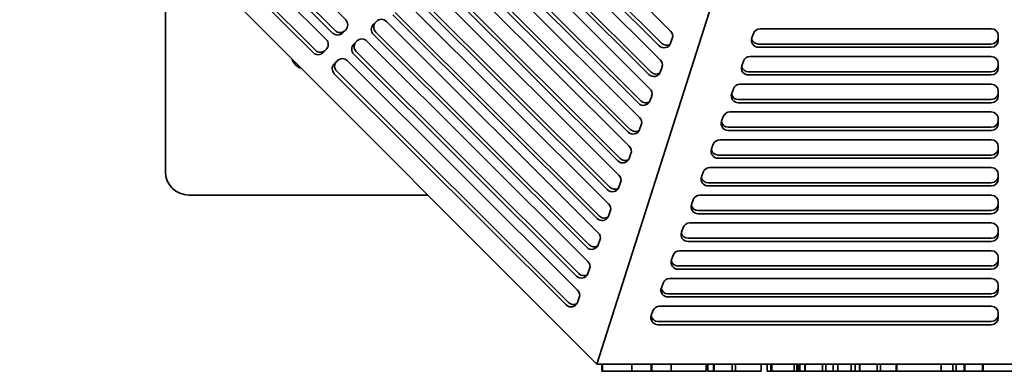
# Model space of a CAD drawing. Header units: millimetres. Extents: x 418 to 1262, y 170 to 1018.
# Tile 1 of 12: x 418 to 840, y 170 to 321. Entities that reach past the tile are written whole.
import ezdxf

# ---------------------------------------------------------------- set-up
doc = ezdxf.new("R2010")
doc.units = ezdxf.units.MM
doc.header["$LTSCALE"] = 4
doc.layers.add('Krawędzie widoczne(ISO)', color=7, linetype='Continuous', lineweight=35, true_color=0x262659)

msp = doc.modelspace()

# ---------------------------------------------------------------- linework, layer by layer
at = {"layer": 'Krawędzie widoczne(ISO)'}
for p, q in [((769.88, 501.5), (664.99, 173)), ((664.99, 173), (417.5, 420.5)), ((462.47, 414.92), (557.29, 320.49)), ((450.15, 410.43), (548.91, 312.08)), ((551.7, 314.89), (456.23, 409.97)), ((552.75, 315.93), (457.28, 411.01)), ((543.33, 306.48), (443.91, 405.48)), ((544.38, 307.52), (444.96, 406.53)), ((633.34, 378.71), (696.62, 315.68)), ((691.71, 309.45), (627.78, 373.12)), ((692.76, 310.5), (628.82, 374.17)), ((624.98, 370.33), (692.2, 303.38)), ((687.28, 297.12), (619.39, 364.72)), ((688.32, 298.16), (620.44, 365.77)), ((616.6, 361.92), (687.77, 291.04)), ((480, 358), (480, 255.5)), ((682.85, 284.78), (611.02, 356.31)), ((683.89, 285.83), (612.07, 357.36)), ((608.23, 353.51), (683.34, 278.71)), ((678.41, 272.45), (602.64, 347.9)), ((679.46, 273.49), (603.69, 348.95)), ((599.85, 345.1), (678.91, 266.37)), ((673.98, 260.11), (594.27, 339.49)), ((675.03, 261.16), (595.32, 340.54)), ((591.48, 336.69), (674.47, 254.04)), ((669.55, 247.78), (585.9, 331.08)), ((670.59, 248.82), (586.94, 332.13)), ((583.11, 328.28), (670.04, 241.7)), ((665.11, 235.44), (577.52, 322.67)), ((666.16, 236.49), (578.57, 323.72)), ((569.12, 318.48), (570.51, 319.88)), ((570.16, 319.53), (570.61, 319.98)), ((574.73, 319.87), (665.61, 229.37)), ((734.96, 316.71), (834.12, 316.71)), ((557.32, 316.27), (555.92, 314.87)), ((660.68, 223.11), (569.15, 314.26)), ((661.73, 224.15), (570.19, 315.31)), ((697.34, 312.54), (696.61, 310.52)), ((731.42, 312.77), (732.14, 314.75)), ((837.12, 313.74), (837.12, 311.76)), ((560.74, 310.07), (562.14, 311.47)), ((561.79, 311.12), (562.24, 311.57)), ((566.36, 311.46), (661.18, 217.03)), ((834.12, 310.17), (734.25, 310.17)), ((834.12, 308.79), (734.25, 308.79)), ((548.95, 307.86), (547.55, 306.46)), ((656.25, 210.77), (560.77, 305.85)), ((657.3, 211.82), (561.82, 306.9)), ((730.66, 304.83), (834.12, 304.83)), ((552.37, 301.66), (553.76, 303.07)), ((553.41, 302.71), (553.86, 303.16)), ((557.98, 303.05), (656.74, 204.7)), ((692.92, 300.24), (692.18, 298.18)), ((727.11, 300.88), (727.83, 302.86)), ((837.12, 301.86), (837.12, 299.88)), ((651.82, 198.44), (552.4, 297.44)), ((652.86, 199.48), (553.45, 298.49)), ((834.12, 298.29), (729.94, 298.29)), ((834.12, 296.91), (729.94, 296.91)), ((726.35, 292.95), (834.12, 292.95)), ((688.49, 287.9), (687.75, 285.85)), ((722.8, 289), (723.52, 290.98)), ((837.12, 289.97), (837.12, 287.99)), ((834.12, 286.4), (725.63, 286.4)), ((834.12, 285.02), (725.63, 285.02)), ((718.49, 277.11), (719.21, 279.09)), ((722.04, 281.06), (834.12, 281.06)), ((684.05, 275.57), (683.32, 273.51)), ((834.12, 274.52), (721.32, 274.52)), ((837.12, 278.09), (837.12, 276.11)), ((834.12, 273.14), (721.32, 273.14)), ((714.18, 265.23), (714.9, 267.21)), ((717.73, 269.18), (834.12, 269.18)), ((837.12, 266.2), (837.12, 264.22)), ((679.62, 263.23), (678.88, 261.18)), ((834.12, 262.64), (717.01, 262.64)), ((834.12, 261.25), (717.01, 261.25)), ((709.88, 253.34), (710.59, 255.32)), ((713.42, 257.29), (834.12, 257.29)), ((837.12, 254.32), (837.12, 252.34)), ((675.19, 250.9), (674.45, 248.84)), ((834.12, 250.75), (712.7, 250.75)), ((834.12, 249.37), (712.7, 249.37)), ((490, 245.5), (592.49, 245.5)), ((709.11, 245.41), (834.12, 245.41)), ((705.57, 241.46), (706.28, 243.44)), ((837.12, 242.44), (837.12, 240.45)), ((670.76, 238.57), (670.02, 236.51)), ((834.12, 238.87), (708.39, 238.87)), ((834.12, 237.48), (708.39, 237.48)), ((704.8, 233.52), (834.12, 233.52)), ((701.26, 229.57), (701.97, 231.55)), ((837.12, 230.55), (837.12, 228.57)), ((666.32, 226.23), (665.58, 224.17)), ((834.12, 226.98), (704.08, 226.98)), ((834.12, 225.6), (704.08, 225.6)), ((696.95, 217.69), (697.66, 219.67)), ((700.49, 221.64), (834.12, 221.64)), ((837.12, 218.67), (837.12, 216.68)), ((661.89, 213.9), (661.15, 211.84)), ((834.12, 215.1), (699.77, 215.1)), ((834.12, 213.71), (699.77, 213.71)), ((692.64, 205.8), (693.35, 207.78)), ((696.18, 209.75), (834.12, 209.75)), ((834.12, 203.21), (695.46, 203.21)), ((837.12, 206.78), (837.12, 204.8)), ((657.46, 201.56), (656.72, 199.5)), ((834.12, 201.83), (695.46, 201.83)), ((688.33, 193.93), (689.05, 195.9)), ((691.87, 197.87), (834.12, 197.87)), ((837.12, 194.9), (837.12, 192.93)), ((834.12, 191.34), (691.16, 191.34)), ((834.12, 189.96), (691.16, 189.96)), ((1015.01, 173), (664.99, 173)), ((667.08, 173), (667.08, 170)), ((667.35, 170), (667.08, 170)), ((667.35, 173), (667.35, 170)), ((679.95, 170), (667.35, 170)), ((679.95, 173), (679.95, 170)), ((687.28, 170), (679.95, 170)), ((688.28, 170), (687.28, 170)), ((688.28, 173), (688.28, 170)), ((688.6, 170), (688.28, 170)), ((688.6, 173), (688.6, 170)), ((696.88, 170), (688.6, 170)), ((696.88, 173), (696.88, 170)), ((708.08, 170), (696.88, 170)), ((711.86, 170), (708.08, 170)), ((711.86, 173), (711.86, 170)), ((712.59, 173), (712.59, 170)), ((715.07, 170), (712.59, 170)), ((715.07, 173), (715.07, 170)), ((715.31, 170), (715.07, 170)), ((715.31, 173), (715.31, 170)), ((722.99, 170), (715.31, 170)), ((722.99, 173), (722.99, 170)), ((724.38, 170), (722.99, 170)), ((724.38, 173), (724.38, 170)), ((725.9, 170), (724.38, 170)), ((732.5, 170), (725.9, 170)), ((735.46, 170), (732.5, 170)), ((735.46, 173), (735.46, 170)), ((735.51, 170), (735.46, 170)), ((735.51, 173), (735.51, 170)), ((738.08, 173), (738.08, 170)), ((738.7, 170), (738.08, 170)), ((739.63, 170), (738.7, 170)), ((739.63, 173), (739.63, 170)), ((740.05, 170), (739.63, 170)), ((740.05, 173), (740.05, 170)), ((749.53, 170), (740.05, 170)), ((749.53, 173), (749.53, 170)), ((750.73, 170), (749.53, 170)), ((750.73, 173), (750.73, 170)), ((751.32, 170), (750.73, 170)), ((751.32, 173), (751.32, 170)), ((751.54, 170), (751.32, 170)), ((752.05, 170), (751.54, 170)), ((752.05, 173), (752.05, 170)), ((752.69, 170), (752.05, 170)), ((754.14, 170), (752.69, 170)), ((754.14, 173), (754.14, 170)), ((754.33, 170), (754.14, 170)), ((754.33, 173), (754.33, 170)), ((761.81, 170), (754.33, 170)), ((761.81, 173), (761.81, 170)), ((763.13, 170), (761.81, 170)), ((763.13, 173), (763.13, 170)), ((766.3, 170), (763.13, 170)), ((766.3, 173), (766.3, 170)), ((768.38, 170), (766.3, 170)), ((768.38, 173), (768.38, 170)), ((773.99, 170), (768.38, 170)), ((773.99, 173), (773.99, 170)), ((774.04, 170), (773.99, 170)), ((774.04, 173), (774.04, 170)), ((775.8, 170), (774.04, 170)), ((775.8, 173), (775.8, 170)), ((777.55, 170), (775.8, 170)), ((777.55, 173), (777.55, 170)), ((777.74, 170), (777.55, 170)), ((777.74, 173), (777.74, 170)), ((785.14, 170), (777.74, 170)), ((785.14, 173), (785.14, 170)), ((786.61, 170), (785.14, 170)), ((786.61, 173), (786.61, 170)), ((788.72, 170), (786.61, 170)), ((791.22, 170), (788.72, 170)), ((793.26, 170), (791.22, 170)), ((793.26, 173), (793.26, 170)), ((793.67, 170), (793.26, 170)), ((793.67, 173), (793.67, 170)), ((808.84, 170), (793.67, 170)), ((812.62, 170), (808.84, 170)), ((812.62, 173), (812.62, 170)), ((817.59, 170), (812.62, 170)), ((817.59, 173), (817.59, 170)), ((819.06, 170), (817.59, 170)), ((819.06, 173), (819.06, 170)), ((821.17, 170), (819.06, 170)), ((822.52, 170), (821.17, 170)), ((822.52, 173), (822.52, 170)), ((822.77, 170), (822.52, 170)), ((822.77, 173), (822.77, 170)), ((827.91, 170), (822.77, 170)), ((830.34, 170), (827.91, 170)), ((830.34, 173), (830.34, 170)), ((830.58, 170), (830.34, 170)), ((830.58, 173), (830.58, 170)), ((845.27, 170), (830.58, 170))]:
    msp.add_line(p, q, dxfattribs=at)
for centre, radius, start, end in [((540, 305.5), 6, 197.19, 252.81), ((490, 255.5), 10, 180, 270)]:
    msp.add_arc(centre, radius, start, end, dxfattribs=at)
for centre, major_axis, ratio, start_param, end_param in [((555.19, 318.39), (2.12, -2.12), 0.988988, 0.002094, 1.57289), ((571.24, 316.37), (-2.12, 2.12), 0.988988, 0.002094, 1.57289), ((572.29, 317.41), (-2.12, 2.12), 0.988988, 0.002094, 1.57289), ((572.64, 317.77), (-2.12, 2.12), 0.988988, 4.714483, 6.285279), ((734.96, 313.74), (-3, 0), 0.990396, 4.712389, 5.938537), ((834.12, 313.74), (3, 0), 0.990396, 0, 1.570796), ((553.8, 316.99), (2.12, -2.12), 0.988988, 4.714483, 6.285279), ((554.84, 318.03), (2.12, -2.12), 0.988988, 4.714483, 6.239568), ((564.26, 309.36), (-2.12, 2.12), 0.988988, 4.714483, 6.285279), ((694.53, 313.58), (2.12, -2.12), 0.988988, 0.436261, 1.57289), ((734.25, 311.76), (-3, 0), 0.990396, 5.938537, 7.853982), ((734.25, 313.15), (-3, 0), 0.990396, 0.234814, 1.570796), ((834.12, 313.15), (3, 0), 0.990396, 4.712389, 6.283185), ((546.82, 309.98), (2.12, -2.12), 0.988988, 0.002094, 1.57289), ((562.87, 307.96), (-2.12, 2.12), 0.988988, 0.002094, 1.57289), ((563.91, 309), (-2.12, 2.12), 0.988988, 0.002094, 1.57289), ((693.8, 311.55), (2.12, -2.12), 0.988988, 4.714483, 6.719447), ((694.85, 312.6), (2.12, -2.12), 0.988988, 4.714483, 6.031124), ((834.12, 311.76), (3, 0), 0.990396, 4.712389, 6.283185), ((545.42, 308.58), (2.12, -2.12), 0.988988, 4.714483, 6.285279), ((546.47, 309.63), (2.12, -2.12), 0.988988, 4.714483, 6.239568), ((555.89, 300.95), (-2.12, 2.12), 0.988988, 4.714483, 6.285279), ((730.66, 301.86), (-3, 0), 0.990396, 4.712389, 5.938537), ((834.12, 301.86), (3, 0), 0.990396, 0, 1.570796), ((554.49, 299.55), (-2.12, 2.12), 0.988988, 0.002094, 1.57289), ((555.54, 300.59), (-2.12, 2.12), 0.988988, 0.002094, 1.57289), ((690.11, 301.28), (2.12, -2.12), 0.988988, 0.436261, 1.57289), ((729.94, 299.88), (-3, 0), 0.990396, 5.938537, 7.853982), ((729.94, 301.26), (-3, 0), 0.990396, 0.234814, 1.570796), ((834.12, 301.26), (3, 0), 0.990396, 4.712389, 6.283185), ((834.12, 299.88), (3, 0), 0.990396, 4.712389, 6.283185), ((689.37, 299.22), (2.12, -2.12), 0.988988, 4.714483, 6.719447), ((690.42, 300.27), (2.12, -2.12), 0.988988, 4.714483, 6.031124), ((726.35, 289.97), (-3, 0), 0.990396, 4.712389, 5.938537), ((834.12, 289.97), (3, 0), 0.990396, 0, 1.570796), ((685.68, 288.94), (2.12, -2.12), 0.988988, 0.436261, 1.57289), ((725.63, 287.99), (-3, 0), 0.990396, 5.938537, 7.853982), ((725.63, 289.38), (-3, 0), 0.990396, 0.234814, 1.570796), ((834.12, 289.38), (3, 0), 0.990396, 4.712389, 6.283185), ((834.12, 287.99), (3, 0), 0.990396, 4.712389, 6.283185), ((684.94, 286.88), (2.12, -2.12), 0.988988, 4.714483, 6.719447), ((685.99, 287.93), (2.12, -2.12), 0.988988, 4.714483, 6.031124), ((681.24, 276.61), (2.12, -2.12), 0.988988, 0.436261, 1.57289), ((722.04, 278.09), (-3, 0), 0.990396, 4.712389, 5.938537), ((834.12, 278.09), (3, 0), 0.990396, 0, 1.570796), ((721.32, 276.11), (-3, 0), 0.990396, 5.938537, 7.853982), ((721.32, 277.49), (-3, 0), 0.990396, 0.234814, 1.570796), ((834.12, 277.49), (3, 0), 0.990396, 4.712389, 6.283185), ((834.12, 276.11), (3, 0), 0.990396, 4.712389, 6.283185), ((680.51, 274.55), (2.12, -2.12), 0.988988, 4.714483, 6.719447), ((681.55, 275.6), (2.12, -2.12), 0.988988, 4.714483, 6.031124), ((676.81, 264.27), (2.12, -2.12), 0.988988, 0.436261, 1.57289), ((717.73, 266.2), (-3, 0), 0.990396, 4.712389, 5.938537), ((834.12, 266.2), (3, 0), 0.990396, 0, 1.570796), ((717.01, 264.22), (-3, 0), 0.990396, 5.938537, 7.853982), ((717.01, 265.61), (-3, 0), 0.990396, 0.234814, 1.570796), ((834.12, 265.61), (3, 0), 0.990396, 4.712389, 6.283185), ((834.12, 264.22), (3, 0), 0.990396, 4.712389, 6.283185), ((676.07, 262.21), (2.12, -2.12), 0.988988, 4.714483, 6.719447), ((677.12, 263.26), (2.12, -2.12), 0.988988, 4.714483, 6.031124), ((672.38, 251.94), (2.12, -2.12), 0.988988, 0.436261, 1.57289), ((712.7, 252.34), (-3, 0), 0.990396, 5.938537, 7.853982), ((713.42, 254.32), (-3, 0), 0.990396, 4.712389, 5.938537), ((834.12, 254.32), (3, 0), 0.990396, 0, 1.570796), ((834.12, 253.72), (3, 0), 0.990396, 4.712389, 6.283185), ((712.7, 253.72), (-3, 0), 0.990396, 0.234814, 1.570796), ((834.12, 252.34), (3, 0), 0.990396, 4.712389, 6.283185), ((671.64, 249.88), (2.12, -2.12), 0.988988, 4.714483, 6.719447), ((672.69, 250.93), (2.12, -2.12), 0.988988, 4.714483, 6.031124), ((709.11, 242.44), (-3, 0), 0.990396, 4.712389, 5.938537), ((834.12, 242.44), (3, 0), 0.990396, 0, 1.570796), ((667.95, 239.6), (2.12, -2.12), 0.988988, 0.436261, 1.57289), ((708.39, 240.45), (-3, 0), 0.990396, 5.938537, 7.853982), ((708.39, 241.84), (-3, 0), 0.990396, 0.234814, 1.570796), ((834.12, 241.84), (3, 0), 0.990396, 4.712389, 6.283185), ((667.21, 237.55), (2.12, -2.12), 0.988988, 4.714483, 6.719447), ((668.25, 238.59), (2.12, -2.12), 0.988988, 4.714483, 6.031124), ((834.12, 240.45), (3, 0), 0.990396, 4.712389, 6.283185), ((704.8, 230.55), (-3, 0), 0.990396, 4.712389, 5.938537), ((834.12, 230.55), (3, 0), 0.990396, 0, 1.570796), ((663.51, 227.27), (2.12, -2.12), 0.988988, 0.436261, 1.57289), ((704.08, 228.57), (-3, 0), 0.990396, 5.938537, 7.853982), ((704.08, 229.95), (-3, 0), 0.990396, 0.234814, 1.570796), ((834.12, 229.95), (3, 0), 0.990396, 4.712389, 6.283185), ((834.12, 228.57), (3, 0), 0.990396, 4.712389, 6.283185), ((662.78, 225.21), (2.12, -2.12), 0.988988, 4.714483, 6.719447), ((663.82, 226.26), (2.12, -2.12), 0.988988, 4.714483, 6.031124), ((700.49, 218.67), (-3, 0), 0.990396, 4.712389, 5.938537), ((834.12, 218.67), (3, 0), 0.990396, 0, 1.570796), ((659.08, 214.93), (2.12, -2.12), 0.988988, 0.436261, 1.57289), ((699.77, 216.68), (-3, 0), 0.990396, 5.938537, 7.853982), ((699.77, 218.07), (-3, 0), 0.990396, 0.234814, 1.570796), ((834.12, 218.07), (3, 0), 0.990396, 4.712389, 6.283185), ((834.12, 216.68), (3, 0), 0.990396, 4.712389, 6.283185), ((658.34, 212.88), (2.12, -2.12), 0.988988, 4.714483, 6.719447), ((659.39, 213.92), (2.12, -2.12), 0.988988, 4.714483, 6.031124), ((696.18, 206.78), (-3, 0), 0.990396, 4.712389, 5.938537), ((834.12, 206.78), (3, 0), 0.990396, 0, 1.570796), ((654.65, 202.6), (2.12, -2.12), 0.988988, 0.436261, 1.57289), ((695.46, 204.8), (-3, 0), 0.990396, 5.938537, 7.853982), ((695.46, 206.18), (-3, 0), 0.990396, 0.234814, 1.570796), ((834.12, 206.18), (3, 0), 0.990396, 4.712389, 6.283185), ((834.12, 204.8), (3, 0), 0.990396, 4.712389, 6.283185), ((653.91, 200.54), (2.12, -2.12), 0.988988, 4.714483, 6.719447), ((654.96, 201.59), (2.12, -2.12), 0.988988, 4.714483, 6.031124), ((691.87, 194.9), (-3, 0), 0.990396, 4.712389, 5.938537), ((834.12, 194.9), (3, 0), 0.990396, 0, 1.570796), ((834.12, 194.31), (3, 0), 0.990396, 4.712389, 6.283185), ((691.16, 192.93), (-3, 0), 0.990396, 5.938537, 7.853982), ((691.16, 194.31), (-3, 0), 0.990396, 0.234814, 1.570796), ((834.12, 192.93), (3, 0), 0.990396, 4.712389, 6.283185)]:
    msp.add_ellipse(centre, major_axis=major_axis, ratio=ratio, start_param=start_param, end_param=end_param, dxfattribs=at)

doc.saveas('drawing.dxf')
